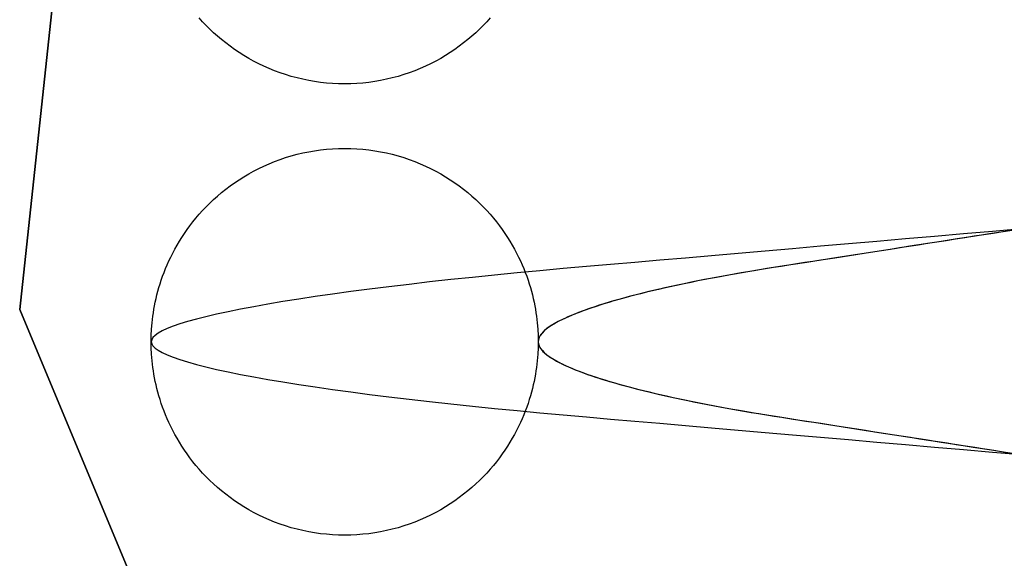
# Model space of a CAD drawing. Header units: millimetres. Extents: x -88 to 88, y -12 to 103.
# Tile 239 of 256: x -35.518 to -34.755, y 14.542 to 14.96. Entities that reach past the tile are written whole.
import ezdxf

# ---------------------------------------------------------------- set-up
doc = ezdxf.new("R2010")
doc.units = ezdxf.units.MM
doc.layers.add('Default', color=7, linetype='Continuous', true_color=0x000000)

msp = doc.modelspace()

# ---------------------------------------------------------------- linework, layer by layer
at = {"layer": 'Default', "color": 254, "true_color": 0xcad1ee}
for points in [[(-35.21818, 17.53519), (-35.51818, 14.73519)], [(-35.21818, 17.53519), (-35.51818, 14.73519)], [(-35.51818, 14.73519), (-35.21818, 17.53519)], [(-35.1534, 14.96129), (-35.15601, 14.95838), (-35.15874, 14.95551), (-35.16157, 14.95269), (-35.1645, 14.9499), (-35.16755, 14.94717), (-35.1707, 14.9445), (-35.17395, 14.94189), (-35.17731, 14.93935), (-35.18077, 14.93688), (-35.18433, 14.93449), (-35.18799, 14.93218), (-35.19174, 14.92996), (-35.19559, 14.92783), (-35.19953, 14.92581), (-35.20355, 14.92389), (-35.20765, 14.92207), (-35.21184, 14.92038), (-35.21609, 14.9188), (-35.22042, 14.91734), (-35.22481, 14.916), (-35.22925, 14.9148), (-35.23375, 14.91373), (-35.2383, 14.9128), (-35.24288, 14.91201), (-35.2475, 14.91135), (-35.25215, 14.91085), (-35.25681, 14.91048), (-35.26149, 14.91026), (-35.26618, 14.91019), (-35.27086, 14.91026), (-35.27554, 14.91048), (-35.28021, 14.91085), (-35.28485, 14.91135), (-35.28947, 14.91201), (-35.29406, 14.9128), (-35.2986, 14.91373), (-35.3031, 14.9148), (-35.30755, 14.916), (-35.31194, 14.91734), (-35.31626, 14.9188), (-35.32052, 14.92038), (-35.3247, 14.92207), (-35.32881, 14.92389), (-35.33283, 14.92581), (-35.33677, 14.92783), (-35.34061, 14.92996), (-35.34437, 14.93218), (-35.34803, 14.93449), (-35.35159, 14.93688), (-35.35505, 14.93935), (-35.3584, 14.94189), (-35.36166, 14.9445), (-35.36481, 14.94717), (-35.36785, 14.9499), (-35.37079, 14.95269), (-35.37362, 14.95551), (-35.37634, 14.95838), (-35.37896, 14.96129)], [(-35.41618, 14.71019), (-35.4161, 14.71495), (-35.41587, 14.71985), (-35.41545, 14.72491), (-35.41485, 14.7301), (-35.41447, 14.73275), (-35.41404, 14.73543), (-35.41355, 14.73815), (-35.413, 14.74089), (-35.41239, 14.74367), (-35.41172, 14.74648), (-35.41098, 14.74932), (-35.41018, 14.75219), (-35.4093, 14.75508), (-35.40835, 14.758), (-35.40733, 14.76094), (-35.40623, 14.7639), (-35.40505, 14.76688), (-35.40379, 14.76988), (-35.40244, 14.77289), (-35.40101, 14.77592), (-35.39949, 14.77895), (-35.39787, 14.78199), (-35.39617, 14.78504), (-35.39437, 14.78808), (-35.39247, 14.79112), (-35.39047, 14.79416), (-35.38838, 14.79718), (-35.38618, 14.80019), (-35.38388, 14.80318), (-35.38147, 14.80614), (-35.37896, 14.80908), (-35.37634, 14.81199), (-35.37362, 14.81486), (-35.37079, 14.81769), (-35.36785, 14.82047), (-35.36481, 14.8232), (-35.36166, 14.82587), (-35.3584, 14.82848), (-35.35505, 14.83103), (-35.35159, 14.8335), (-35.34803, 14.83589), (-35.34437, 14.8382), (-35.34061, 14.84042), (-35.33677, 14.84254), (-35.33283, 14.84457), (-35.32881, 14.84649), (-35.3247, 14.8483), (-35.32052, 14.85), (-35.31626, 14.85158), (-35.31194, 14.85304), (-35.30755, 14.85437), (-35.3031, 14.85557), (-35.2986, 14.85664), (-35.29406, 14.85757), (-35.28947, 14.85837), (-35.28485, 14.85902), (-35.28021, 14.85953), (-35.27554, 14.85989), (-35.27086, 14.86011), (-35.26618, 14.86019), (-35.26149, 14.86011), (-35.25681, 14.85989), (-35.25215, 14.85953), (-35.2475, 14.85902), (-35.24288, 14.85837), (-35.2383, 14.85757), (-35.23375, 14.85664), (-35.22925, 14.85557), (-35.22481, 14.85437), (-35.22042, 14.85304), (-35.21609, 14.85158), (-35.21184, 14.85), (-35.20765, 14.8483), (-35.20355, 14.84649), (-35.19953, 14.84457), (-35.19559, 14.84254), (-35.19174, 14.84042), (-35.18799, 14.8382), (-35.18433, 14.83589), (-35.18077, 14.8335), (-35.17731, 14.83103), (-35.17395, 14.82848), (-35.1707, 14.82587), (-35.16755, 14.8232), (-35.1645, 14.82047), (-35.16157, 14.81769), (-35.15874, 14.81486), (-35.15601, 14.81199), (-35.1534, 14.80908), (-35.15089, 14.80614), (-35.14848, 14.80318), (-35.14618, 14.80019), (-35.14398, 14.79718), (-35.14188, 14.79416), (-35.13989, 14.79112), (-35.13799, 14.78808), (-35.13619, 14.78504), (-35.13448, 14.78199), (-35.13287, 14.77895), (-35.13135, 14.77592), (-35.12991, 14.77289), (-35.12857, 14.76988), (-35.1273, 14.76688), (-35.12612, 14.7639), (-35.12502, 14.76094), (-35.124, 14.758), (-35.12305, 14.75508), (-35.12218, 14.75219), (-35.12137, 14.74932), (-35.12063, 14.74648), (-35.11996, 14.74367), (-35.11935, 14.74089), (-35.11881, 14.73815), (-35.11832, 14.73543), (-35.11788, 14.73275), (-35.1175, 14.7301), (-35.1169, 14.72491), (-35.11649, 14.71985), (-35.11625, 14.71495), (-35.11618, 14.71019)], [(-35.51818, 14.73519), (-35.26818, 14.13519)], [(-35.51818, 14.73519), (-35.26818, 14.13519)], [(-35.26818, 14.13519), (-35.51818, 14.73519)], [(-35.11618, 14.71019), (-35.11625, 14.70543), (-35.11649, 14.70052), (-35.1169, 14.69547), (-35.1175, 14.69028), (-35.11788, 14.68763), (-35.11832, 14.68494), (-35.11881, 14.68223), (-35.11935, 14.67948), (-35.11996, 14.6767), (-35.12063, 14.67389), (-35.12137, 14.67105), (-35.12218, 14.66819), (-35.12305, 14.66529), (-35.124, 14.66238), (-35.12502, 14.65944), (-35.12612, 14.65647), (-35.1273, 14.65349), (-35.12857, 14.65049), (-35.12991, 14.64748), (-35.13135, 14.64446), (-35.13287, 14.64142), (-35.13448, 14.63838), (-35.13619, 14.63534), (-35.13799, 14.63229), (-35.13989, 14.62925), (-35.14188, 14.62622), (-35.14398, 14.6232), (-35.14618, 14.62019), (-35.14848, 14.6172), (-35.15089, 14.61423), (-35.1534, 14.61129), (-35.15601, 14.60838), (-35.15874, 14.60551), (-35.16157, 14.60269), (-35.1645, 14.5999), (-35.16755, 14.59717), (-35.1707, 14.5945), (-35.17395, 14.59189), (-35.17731, 14.58935), (-35.18077, 14.58688), (-35.18433, 14.58449), (-35.18799, 14.58218), (-35.19174, 14.57996), (-35.19559, 14.57783), (-35.19953, 14.57581), (-35.20355, 14.57389), (-35.20765, 14.57207), (-35.21184, 14.57038), (-35.21609, 14.5688), (-35.22042, 14.56734), (-35.22481, 14.566), (-35.22925, 14.5648), (-35.23375, 14.56373), (-35.2383, 14.5628), (-35.24288, 14.56201), (-35.2475, 14.56135), (-35.25215, 14.56085), (-35.25681, 14.56048), (-35.26149, 14.56026), (-35.26618, 14.56019), (-35.27086, 14.56026), (-35.27554, 14.56048), (-35.28021, 14.56085), (-35.28485, 14.56135), (-35.28947, 14.56201), (-35.29406, 14.5628), (-35.2986, 14.56373), (-35.3031, 14.5648), (-35.30755, 14.566), (-35.31194, 14.56734), (-35.31626, 14.5688), (-35.32052, 14.57038), (-35.3247, 14.57207), (-35.32881, 14.57389), (-35.33283, 14.57581), (-35.33677, 14.57783), (-35.34061, 14.57996), (-35.34437, 14.58218), (-35.34803, 14.58449), (-35.35159, 14.58688), (-35.35505, 14.58935), (-35.3584, 14.59189), (-35.36166, 14.5945), (-35.36481, 14.59717), (-35.36785, 14.5999), (-35.37079, 14.60269), (-35.37362, 14.60551), (-35.37634, 14.60838), (-35.37896, 14.61129), (-35.38147, 14.61423), (-35.38388, 14.6172), (-35.38618, 14.62019), (-35.38838, 14.6232), (-35.39047, 14.62622), (-35.39247, 14.62925), (-35.39437, 14.63229), (-35.39617, 14.63534), (-35.39787, 14.63838), (-35.39949, 14.64142), (-35.40101, 14.64446), (-35.40244, 14.64748), (-35.40379, 14.65049), (-35.40505, 14.65349), (-35.40623, 14.65647), (-35.40733, 14.65944), (-35.40835, 14.66238), (-35.4093, 14.66529), (-35.41018, 14.66819), (-35.41098, 14.67105), (-35.41172, 14.67389), (-35.41239, 14.6767), (-35.413, 14.67948), (-35.41355, 14.68223), (-35.41404, 14.68494), (-35.41447, 14.68763), (-35.41485, 14.69028), (-35.41545, 14.69547), (-35.41587, 14.70052), (-35.4161, 14.70543), (-35.41618, 14.71019)]]:
    msp.add_lwpolyline(points, dxfattribs=at)
at = {"layer": 'Default', "color": 254, "true_color": 0xcad1ee, "extrusion": (0.866025, 3.95517e-14, -0.5)}
msp.add_lwpolyline([(15.00185, -21.29629), (14.99709, -21.29637), (14.99219, -21.2966), (14.98714, -21.29702), (14.98194, -21.29762), (14.97929, -21.298), (14.97661, -21.29843), (14.9739, -21.29892), (14.97115, -21.29947), (14.96837, -21.30008), (14.96556, -21.30075), (14.96272, -21.30149), (14.95985, -21.30229), (14.95696, -21.30317), (14.95404, -21.30412), (14.9511, -21.30514), (14.94814, -21.30624), (14.94516, -21.30742), (14.94216, -21.30868), (14.93915, -21.31003), (14.93612, -21.31146), (14.93309, -21.31298), (14.93005, -21.3146), (14.92701, -21.3163), (14.92396, -21.3181), (14.92092, -21.32), (14.91789, -21.322), (14.91486, -21.32409), (14.91185, -21.32629), (14.90886, -21.32859), (14.9059, -21.331), (14.90296, -21.33351), (14.90005, -21.33613), (14.89718, -21.33885), (14.89435, -21.34168), (14.89157, -21.34462), (14.88884, -21.34766), (14.88617, -21.35081), (14.88356, -21.35407), (14.88101, -21.35742), (14.87854, -21.36088), (14.87615, -21.36444), (14.87385, -21.3681), (14.87163, -21.37186), (14.8695, -21.3757), (14.86748, -21.37964), (14.86555, -21.38366), (14.86374, -21.38777), (14.86204, -21.39195), (14.86046, -21.39621), (14.859, -21.40053), (14.85767, -21.40492), (14.85647, -21.40937), (14.8554, -21.41387), (14.85447, -21.41841), (14.85367, -21.423), (14.85302, -21.42762), (14.85251, -21.43226), (14.85215, -21.43693), (14.85193, -21.44161), (14.85185, -21.44629), (14.85193, -21.45098), (14.85215, -21.45566), (14.85251, -21.46032), (14.85302, -21.46497), (14.85367, -21.46959), (14.85447, -21.47417), (14.8554, -21.47872), (14.85647, -21.48322), (14.85767, -21.48766), (14.859, -21.49205), (14.86046, -21.49638), (14.86204, -21.50063), (14.86374, -21.50482), (14.86555, -21.50892), (14.86748, -21.51294), (14.8695, -21.51688), (14.87163, -21.52073), (14.87385, -21.52448), (14.87615, -21.52814), (14.87854, -21.5317), (14.88101, -21.53516), (14.88356, -21.53852), (14.88617, -21.54177), (14.88884, -21.54492), (14.89157, -21.54797), (14.89435, -21.5509), (14.89718, -21.55373), (14.90005, -21.55646), (14.90296, -21.55907), (14.9059, -21.56159), (14.90886, -21.56399), (14.91185, -21.56629), (14.91486, -21.56849), (14.91789, -21.57059), (14.92092, -21.57258), (14.92396, -21.57448), (14.92701, -21.57628), (14.93005, -21.57799), (14.93309, -21.5796), (14.93612, -21.58112), (14.93915, -21.58256), (14.94216, -21.5839), (14.94516, -21.58517), (14.94814, -21.58635), (14.9511, -21.58745), (14.95404, -21.58847), (14.95696, -21.58942), (14.95985, -21.59029), (14.96272, -21.5911), (14.96556, -21.59184), (14.96837, -21.59251), (14.97115, -21.59312), (14.9739, -21.59366), (14.97661, -21.59415), (14.97929, -21.59459), (14.98194, -21.59497), (14.98714, -21.59557), (14.99219, -21.59598), (14.99709, -21.59622), (15.00185, -21.59629)], dxfattribs=at)
at = {"layer": 'Default', "color": 254, "true_color": 0xcad1ee, "extrusion": (0.866025, 8.61194e-14, 0.5)}
msp.add_lwpolyline([(14.76852, 14.49488), (14.77328, 14.49481), (14.77819, 14.49457), (14.78324, 14.49416), (14.78843, 14.49356), (14.79108, 14.49318), (14.79376, 14.49275), (14.79648, 14.49226), (14.79923, 14.49171), (14.80201, 14.4911), (14.80482, 14.49043), (14.80765, 14.48969), (14.81052, 14.48888), (14.81341, 14.48801), (14.81633, 14.48706), (14.81927, 14.48604), (14.82223, 14.48494), (14.82522, 14.48376), (14.82821, 14.4825), (14.83123, 14.48115), (14.83425, 14.47972), (14.83729, 14.47819), (14.84033, 14.47658), (14.84337, 14.47488), (14.84641, 14.47307), (14.84945, 14.47118), (14.85249, 14.46918), (14.85551, 14.46708), (14.85852, 14.46488), (14.86151, 14.46258), (14.86448, 14.46018), (14.86742, 14.45767), (14.87032, 14.45505), (14.87319, 14.45232), (14.87602, 14.44949), (14.8788, 14.44656), (14.88153, 14.44351), (14.88421, 14.44037), (14.88682, 14.43711), (14.88936, 14.43375), (14.89183, 14.43029), (14.89422, 14.42673), (14.89653, 14.42307), (14.89875, 14.41932), (14.90087, 14.41547), (14.9029, 14.41154), (14.90482, 14.40751), (14.90663, 14.40341), (14.90833, 14.39922), (14.90991, 14.39497), (14.91137, 14.39064), (14.9127, 14.38625), (14.91391, 14.38181), (14.91497, 14.37731), (14.91591, 14.37276), (14.9167, 14.36818), (14.91735, 14.36356), (14.91786, 14.35892), (14.91823, 14.35425), (14.91845, 14.34957), (14.91852, 14.34488), (14.91845, 14.3402), (14.91823, 14.33552), (14.91786, 14.33085), (14.91735, 14.32621), (14.9167, 14.32159), (14.91591, 14.317), (14.91497, 14.31246), (14.91391, 14.30796), (14.9127, 14.30352), (14.91137, 14.29913), (14.90991, 14.2948), (14.90833, 14.29054), (14.90663, 14.28636), (14.90482, 14.28226), (14.9029, 14.27823), (14.90087, 14.2743), (14.89875, 14.27045), (14.89653, 14.26669), (14.89422, 14.26304), (14.89183, 14.25948), (14.88936, 14.25602), (14.88682, 14.25266), (14.88421, 14.2494), (14.88153, 14.24625), (14.8788, 14.24321), (14.87602, 14.24027), (14.87319, 14.23744), (14.87032, 14.23472), (14.86742, 14.2321), (14.86448, 14.22959), (14.86151, 14.22719), (14.85852, 14.22488), (14.85551, 14.22269), (14.85249, 14.22059), (14.84945, 14.21859), (14.84641, 14.21669), (14.84337, 14.21489), (14.84033, 14.21319), (14.83729, 14.21157), (14.83425, 14.21005), (14.83123, 14.20862), (14.82821, 14.20727), (14.82522, 14.20601), (14.82223, 14.20483), (14.81927, 14.20373), (14.81633, 14.20271), (14.81341, 14.20176), (14.81052, 14.20088), (14.80765, 14.20008), (14.80482, 14.19934), (14.80201, 14.19867), (14.79923, 14.19806), (14.79648, 14.19751), (14.79376, 14.19702), (14.79108, 14.19659), (14.78843, 14.19621), (14.78324, 14.19561), (14.77819, 14.1952), (14.77328, 14.19496), (14.76852, 14.19488)], dxfattribs=at)
at = {"layer": 'Default', "color": 254, "true_color": 0xcad1ee, "extrusion": (0.866025, -6.22958e-14, -0.5)}
msp.add_lwpolyline([(14.65185, -21.59629), (14.65661, -21.59622), (14.66152, -21.59598), (14.66657, -21.59557), (14.67177, -21.59497), (14.67441, -21.59459), (14.6771, -21.59415), (14.67981, -21.59366), (14.68256, -21.59312), (14.68534, -21.59251), (14.68815, -21.59184), (14.69099, -21.5911), (14.69385, -21.59029), (14.69675, -21.58942), (14.69966, -21.58847), (14.70261, -21.58745), (14.70557, -21.58635), (14.70855, -21.58517), (14.71155, -21.5839), (14.71456, -21.58256), (14.71758, -21.58112), (14.72062, -21.5796), (14.72366, -21.57799), (14.7267, -21.57628), (14.72975, -21.57448), (14.73279, -21.57258), (14.73582, -21.57059), (14.73885, -21.56849), (14.74185, -21.56629), (14.74484, -21.56399), (14.74781, -21.56159), (14.75075, -21.55907), (14.75366, -21.55646), (14.75653, -21.55373), (14.75936, -21.5509), (14.76214, -21.54797), (14.76487, -21.54492), (14.76754, -21.54177), (14.77015, -21.53852), (14.77269, -21.53516), (14.77516, -21.5317), (14.77756, -21.52814), (14.77986, -21.52448), (14.78208, -21.52073), (14.78421, -21.51688), (14.78623, -21.51294), (14.78815, -21.50892), (14.78997, -21.50482), (14.79167, -21.50063), (14.79325, -21.49638), (14.7947, -21.49205), (14.79604, -21.48766), (14.79724, -21.48322), (14.79831, -21.47872), (14.79924, -21.47417), (14.80003, -21.46959), (14.80069, -21.46497), (14.8012, -21.46032), (14.80156, -21.45566), (14.80178, -21.45098), (14.80185, -21.44629), (14.80178, -21.44161), (14.80156, -21.43693), (14.8012, -21.43226), (14.80069, -21.42762), (14.80003, -21.423), (14.79924, -21.41841), (14.79831, -21.41387), (14.79724, -21.40937), (14.79604, -21.40492), (14.7947, -21.40053), (14.79325, -21.39621), (14.79167, -21.39195), (14.78997, -21.38777), (14.78815, -21.38366), (14.78623, -21.37964), (14.78421, -21.3757), (14.78208, -21.37186), (14.77986, -21.3681), (14.77756, -21.36444), (14.77516, -21.36088), (14.77269, -21.35742), (14.77015, -21.35407), (14.76754, -21.35081), (14.76487, -21.34766), (14.76214, -21.34462), (14.75936, -21.34168), (14.75653, -21.33885), (14.75366, -21.33613), (14.75075, -21.33351), (14.74781, -21.331), (14.74484, -21.32859), (14.74185, -21.32629), (14.73885, -21.32409), (14.73582, -21.322), (14.73279, -21.32), (14.72975, -21.3181), (14.7267, -21.3163), (14.72366, -21.3146), (14.72062, -21.31298), (14.71758, -21.31146), (14.71456, -21.31003), (14.71155, -21.30868), (14.70855, -21.30742), (14.70557, -21.30624), (14.70261, -21.30514), (14.69966, -21.30412), (14.69675, -21.30317), (14.69385, -21.30229), (14.69099, -21.30149), (14.68815, -21.30075), (14.68534, -21.30008), (14.68256, -21.29947), (14.67981, -21.29892), (14.6771, -21.29843), (14.67441, -21.298), (14.67177, -21.29762), (14.66657, -21.29702), (14.66152, -21.2966), (14.65661, -21.29637), (14.65185, -21.29629)], dxfattribs=at)
at = {"layer": 'Default', "color": 254, "true_color": 0xcad1ee, "extrusion": (0.866025, -1.77327e-15, 0.5)}
msp.add_lwpolyline([(14.76852, 14.19488), (14.76376, 14.19496), (14.75885, 14.1952), (14.7538, 14.19561), (14.74861, 14.19621), (14.74596, 14.19659), (14.74328, 14.19702), (14.74056, 14.19751), (14.73781, 14.19806), (14.73504, 14.19867), (14.73223, 14.19934), (14.72939, 14.20008), (14.72652, 14.20088), (14.72363, 14.20176), (14.72071, 14.20271), (14.71777, 14.20373), (14.71481, 14.20483), (14.71183, 14.20601), (14.70883, 14.20727), (14.70582, 14.20862), (14.70279, 14.21005), (14.69976, 14.21157), (14.69672, 14.21319), (14.69367, 14.21489), (14.69063, 14.21669), (14.68759, 14.21859), (14.68455, 14.22059), (14.68153, 14.22269), (14.67852, 14.22488), (14.67553, 14.22719), (14.67256, 14.22959), (14.66962, 14.2321), (14.66672, 14.23472), (14.66385, 14.23744), (14.66102, 14.24027), (14.65824, 14.24321), (14.65551, 14.24625), (14.65283, 14.2494), (14.65022, 14.25266), (14.64768, 14.25602), (14.64521, 14.25948), (14.64282, 14.26304), (14.64051, 14.26669), (14.63829, 14.27045), (14.63617, 14.2743), (14.63414, 14.27823), (14.63222, 14.28226), (14.63041, 14.28636), (14.62871, 14.29054), (14.62713, 14.2948), (14.62567, 14.29913), (14.62434, 14.30352), (14.62314, 14.30796), (14.62207, 14.31246), (14.62113, 14.317), (14.62034, 14.32159), (14.61969, 14.32621), (14.61918, 14.33085), (14.61881, 14.33552), (14.61859, 14.3402), (14.61852, 14.34488), (14.61859, 14.34957), (14.61881, 14.35425), (14.61918, 14.35892), (14.61969, 14.36356), (14.62034, 14.36818), (14.62113, 14.37276), (14.62207, 14.37731), (14.62314, 14.38181), (14.62434, 14.38625), (14.62567, 14.39064), (14.62713, 14.39497), (14.62871, 14.39922), (14.63041, 14.40341), (14.63222, 14.40751), (14.63414, 14.41154), (14.63617, 14.41547), (14.63829, 14.41932), (14.64051, 14.42307), (14.64282, 14.42673), (14.64521, 14.43029), (14.64768, 14.43375), (14.65022, 14.43711), (14.65283, 14.44037), (14.65551, 14.44351), (14.65824, 14.44656), (14.66102, 14.44949), (14.66385, 14.45232), (14.66672, 14.45505), (14.66962, 14.45767), (14.67256, 14.46018), (14.67553, 14.46258), (14.67852, 14.46488), (14.68153, 14.46708), (14.68455, 14.46918), (14.68759, 14.47118), (14.69063, 14.47307), (14.69367, 14.47488), (14.69672, 14.47658), (14.69976, 14.47819), (14.70279, 14.47972), (14.70582, 14.48115), (14.70883, 14.4825), (14.71183, 14.48376), (14.71481, 14.48494), (14.71777, 14.48604), (14.72071, 14.48706), (14.72363, 14.48801), (14.72652, 14.48888), (14.72939, 14.48969), (14.73223, 14.49043), (14.73504, 14.4911), (14.73781, 14.49171), (14.74056, 14.49226), (14.74328, 14.49275), (14.74596, 14.49318), (14.74861, 14.49356), (14.7538, 14.49416), (14.75885, 14.49457), (14.76376, 14.49481), (14.76852, 14.49488)], dxfattribs=at)
at = {"layer": 'Default', "color": 254, "true_color": 0xcad1ee, "extrusion": (1, 0, 0)}
msp.add_lwpolyline([(14.73519, -3.27), (14.73519, -3.07)], dxfattribs=at)
at = {"layer": 'Default', "color": 254, "true_color": 0xcad1ee, "extrusion": (0.866025, -3.23815e-15, -0.5)}
msp.add_lwpolyline([(14.65185, -21.29629), (14.64709, -21.29637), (14.64219, -21.2966), (14.63714, -21.29702), (14.63194, -21.29762), (14.62929, -21.298), (14.62661, -21.29843), (14.6239, -21.29892), (14.62115, -21.29947), (14.61837, -21.30008), (14.61556, -21.30075), (14.61272, -21.30149), (14.60985, -21.30229), (14.60696, -21.30317), (14.60404, -21.30412), (14.6011, -21.30514), (14.59814, -21.30624), (14.59516, -21.30742), (14.59216, -21.30868), (14.58915, -21.31003), (14.58612, -21.31146), (14.58309, -21.31298), (14.58005, -21.3146), (14.57701, -21.3163), (14.57396, -21.3181), (14.57092, -21.32), (14.56789, -21.322), (14.56486, -21.32409), (14.56185, -21.32629), (14.55886, -21.32859), (14.5559, -21.331), (14.55296, -21.33351), (14.55005, -21.33613), (14.54718, -21.33885), (14.54435, -21.34168), (14.54157, -21.34462), (14.53884, -21.34766), (14.53617, -21.35081), (14.53356, -21.35407), (14.53101, -21.35742), (14.52854, -21.36088), (14.52615, -21.36444), (14.52385, -21.3681), (14.52163, -21.37186), (14.5195, -21.3757), (14.51748, -21.37964), (14.51555, -21.38366), (14.51374, -21.38777), (14.51204, -21.39195), (14.51046, -21.39621), (14.509, -21.40053), (14.50767, -21.40492), (14.50647, -21.40937), (14.5054, -21.41387), (14.50447, -21.41841), (14.50367, -21.423), (14.50302, -21.42762), (14.50251, -21.43226), (14.50215, -21.43693), (14.50193, -21.44161), (14.50185, -21.44629), (14.50193, -21.45098), (14.50215, -21.45566), (14.50251, -21.46032), (14.50302, -21.46497), (14.50367, -21.46959), (14.50447, -21.47417), (14.5054, -21.47872), (14.50647, -21.48322), (14.50767, -21.48766), (14.509, -21.49205), (14.51046, -21.49638), (14.51204, -21.50063), (14.51374, -21.50482), (14.51555, -21.50892), (14.51748, -21.51294), (14.5195, -21.51688), (14.52163, -21.52073), (14.52385, -21.52448), (14.52615, -21.52814), (14.52854, -21.5317), (14.53101, -21.53516), (14.53356, -21.53852), (14.53617, -21.54177), (14.53884, -21.54492), (14.54157, -21.54797), (14.54435, -21.5509), (14.54718, -21.55373), (14.55005, -21.55646), (14.55296, -21.55907), (14.5559, -21.56159), (14.55886, -21.56399), (14.56185, -21.56629), (14.56486, -21.56849), (14.56789, -21.57059), (14.57092, -21.57258), (14.57396, -21.57448), (14.57701, -21.57628), (14.58005, -21.57799), (14.58309, -21.5796), (14.58612, -21.58112), (14.58915, -21.58256), (14.59216, -21.5839), (14.59516, -21.58517), (14.59814, -21.58635), (14.6011, -21.58745), (14.60404, -21.58847), (14.60696, -21.58942), (14.60985, -21.59029), (14.61272, -21.5911), (14.61556, -21.59184), (14.61837, -21.59251), (14.62115, -21.59312), (14.6239, -21.59366), (14.62661, -21.59415), (14.62929, -21.59459), (14.63194, -21.59497), (14.63714, -21.59557), (14.64219, -21.59598), (14.64709, -21.59622), (14.65185, -21.59629)], dxfattribs=at)
at = {"layer": 'Default', "color": 254, "true_color": 0xcad1ee, "extrusion": (0.866025, -4.84181e-14, 0.5)}
msp.add_lwpolyline([(14.41852, 14.49488), (14.42328, 14.49481), (14.42819, 14.49457), (14.43324, 14.49416), (14.43843, 14.49356), (14.44108, 14.49318), (14.44376, 14.49275), (14.44648, 14.49226), (14.44923, 14.49171), (14.45201, 14.4911), (14.45482, 14.49043), (14.45765, 14.48969), (14.46052, 14.48888), (14.46341, 14.48801), (14.46633, 14.48706), (14.46927, 14.48604), (14.47223, 14.48494), (14.47522, 14.48376), (14.47821, 14.4825), (14.48123, 14.48115), (14.48425, 14.47972), (14.48729, 14.47819), (14.49033, 14.47658), (14.49337, 14.47488), (14.49641, 14.47307), (14.49945, 14.47118), (14.50249, 14.46918), (14.50551, 14.46708), (14.50852, 14.46488), (14.51151, 14.46258), (14.51448, 14.46018), (14.51742, 14.45767), (14.52032, 14.45505), (14.52319, 14.45232), (14.52602, 14.44949), (14.5288, 14.44656), (14.53153, 14.44351), (14.53421, 14.44037), (14.53682, 14.43711), (14.53936, 14.43375), (14.54183, 14.43029), (14.54422, 14.42673), (14.54653, 14.42307), (14.54875, 14.41932), (14.55087, 14.41547), (14.5529, 14.41154), (14.55482, 14.40751), (14.55663, 14.40341), (14.55833, 14.39922), (14.55991, 14.39497), (14.56137, 14.39064), (14.5627, 14.38625), (14.56391, 14.38181), (14.56497, 14.37731), (14.56591, 14.37276), (14.5667, 14.36818), (14.56735, 14.36356), (14.56786, 14.35892), (14.56823, 14.35425), (14.56845, 14.34957), (14.56852, 14.34488), (14.56845, 14.3402), (14.56823, 14.33552), (14.56786, 14.33085), (14.56735, 14.32621), (14.5667, 14.32159), (14.56591, 14.317), (14.56497, 14.31246), (14.56391, 14.30796), (14.5627, 14.30352), (14.56137, 14.29913), (14.55991, 14.2948), (14.55833, 14.29054), (14.55663, 14.28636), (14.55482, 14.28226), (14.5529, 14.27823), (14.55087, 14.2743), (14.54875, 14.27045), (14.54653, 14.26669), (14.54422, 14.26304), (14.54183, 14.25948), (14.53936, 14.25602), (14.53682, 14.25266), (14.53421, 14.2494), (14.53153, 14.24625), (14.5288, 14.24321), (14.52602, 14.24027), (14.52319, 14.23744), (14.52032, 14.23472), (14.51742, 14.2321), (14.51448, 14.22959), (14.51151, 14.22719), (14.50852, 14.22488), (14.50551, 14.22269), (14.50249, 14.22059), (14.49945, 14.21859), (14.49641, 14.21669), (14.49337, 14.21489), (14.49033, 14.21319), (14.48729, 14.21157), (14.48425, 14.21005), (14.48123, 14.20862), (14.47821, 14.20727), (14.47522, 14.20601), (14.47223, 14.20483), (14.46927, 14.20373), (14.46633, 14.20271), (14.46341, 14.20176), (14.46052, 14.20088), (14.45765, 14.20008), (14.45482, 14.19934), (14.45201, 14.19867), (14.44923, 14.19806), (14.44648, 14.19751), (14.44376, 14.19702), (14.44108, 14.19659), (14.43843, 14.19621), (14.43324, 14.19561), (14.42819, 14.1952), (14.42328, 14.19496), (14.41852, 14.19488)], dxfattribs=at)
at = {"layer": 'Default', "color": 254, "true_color": 0xcad1ee}
for points in [[(-34.74118, 14.79769, -3.425), (-34.76378, 14.79573, -3.42538), (-34.78634, 14.79378, -3.42651), (-34.80883, 14.79184, -3.4284), (-34.8312, 14.78991, -3.43103), (-34.85343, 14.78799, -3.4344), (-34.87547, 14.78608, -3.4385), (-34.89729, 14.7842, -3.4433), (-34.91885, 14.78233, -3.44881), (-34.94013, 14.78049, -3.45499), (-34.96109, 14.77868, -3.46183), (-34.9817, 14.7769, -3.46931), (-35.00194, 14.77515, -3.47741), (-35.02178, 14.77344, -3.48609), (-35.0412, 14.77176, -3.49534), (-35.06017, 14.77012, -3.50513), (-35.07868, 14.76852, -3.51543), (-35.09685, 14.76692, -3.52631), (-35.11481, 14.76528, -3.53784), (-35.13253, 14.7636, -3.55003), (-35.14998, 14.76189, -3.56287), (-35.16711, 14.76014, -3.57635), (-35.18389, 14.75836, -3.59046), (-35.2003, 14.75655, -3.6052), (-35.21629, 14.75471, -3.62053), (-35.23184, 14.75285, -3.63645), (-35.24691, 14.75096, -3.65295), (-35.26148, 14.74906, -3.66999), (-35.27551, 14.74713, -3.68755), (-35.28897, 14.7452, -3.70561), (-35.30185, 14.74326, -3.72414), (-35.31411, 14.74131, -3.74312), (-35.32574, 14.73935, -3.7625), (-35.33672, 14.7374, -3.78226), (-35.34702, 14.73545, -3.80237), (-35.35663, 14.73351, -3.82279), (-35.36553, 14.73157, -3.84348), (-35.37373, 14.72965, -3.86442), (-35.3812, 14.72775, -3.88555), (-35.38795, 14.72586, -3.90685), (-35.39397, 14.724, -3.92828), (-35.39925, 14.72216, -3.94979), (-35.40381, 14.72035, -3.97137), (-35.40763, 14.71857, -3.99296), (-35.41074, 14.71682, -4.01453), (-35.41314, 14.7151, -4.03606), (-35.41484, 14.71343, -4.0575), (-35.41584, 14.71179, -4.07882), (-35.41618, 14.71019, -4.1), (-35.41584, 14.70859, -4.12118), (-35.41484, 14.70695, -4.1425), (-35.41314, 14.70527, -4.16394), (-35.41074, 14.70356, -4.18547), (-35.40763, 14.70181, -4.20704), (-35.40381, 14.70003, -4.22864), (-35.39925, 14.69821, -4.25021), (-35.39397, 14.69638, -4.27173), (-35.38795, 14.69451, -4.29315), (-35.3812, 14.69263, -4.31445), (-35.37373, 14.69072, -4.33559), (-35.36553, 14.6888, -4.35652), (-35.35663, 14.68687, -4.37721), (-35.34702, 14.68492, -4.39763), (-35.33672, 14.68297, -4.41774), (-35.32574, 14.68102, -4.4375), (-35.31411, 14.67907, -4.45689), (-35.30185, 14.67712, -4.47586), (-35.28897, 14.67517, -4.49439), (-35.27551, 14.67324, -4.51245), (-35.26148, 14.67132, -4.53002), (-35.24691, 14.66942, -4.54706), (-35.23184, 14.66753, -4.56355), (-35.21629, 14.66567, -4.57947), (-35.2003, 14.66383, -4.59481), (-35.18389, 14.66202, -4.60954), (-35.16711, 14.66023, -4.62365), (-35.14998, 14.65849, -4.63713), (-35.13253, 14.65677, -4.64997), (-35.11481, 14.65509, -4.66216), (-35.09685, 14.65345, -4.67369), (-35.07868, 14.65185, -4.68457), (-35.06017, 14.65026, -4.69487), (-35.0412, 14.64862, -4.70466), (-35.02178, 14.64694, -4.71391), (-35.00194, 14.64522, -4.7226), (-34.9817, 14.64347, -4.73069), (-34.96109, 14.64169, -4.73817), (-34.94013, 14.63988, -4.74501), (-34.91885, 14.63804, -4.7512), (-34.89729, 14.63618, -4.7567), (-34.87547, 14.63429, -4.76151), (-34.85343, 14.63239, -4.7656), (-34.8312, 14.63047, -4.76897), (-34.80883, 14.62853, -4.7716), (-34.78634, 14.62659, -4.77349), (-34.76378, 14.62464, -4.77462), (-34.74118, 14.62269, -4.775)], [(-34.75373, 14.79573, -3.72521), (-34.76627, 14.79378, -3.72584), (-34.77876, 14.79184, -3.72689), (-34.79119, 14.78991, -3.72835), (-34.80354, 14.78799, -3.73022), (-34.81578, 14.78608, -3.7325), (-34.82791, 14.7842, -3.73517), (-34.83989, 14.78233, -3.73822), (-34.85171, 14.78049, -3.74166), (-34.86335, 14.77868, -3.74546), (-34.8748, 14.7769, -3.74962), (-34.88605, 14.77515, -3.75411), (-34.89707, 14.77344, -3.75894), (-34.90786, 14.77176, -3.76408), (-34.9184, 14.77012, -3.76952), (-34.92868, 14.76852, -3.77524), (-34.93877, 14.76692, -3.78128), (-34.94875, 14.76528, -3.78769), (-34.9586, 14.7636, -3.79446), (-34.96829, 14.76189, -3.8016), (-34.97781, 14.76014, -3.80908), (-34.98713, 14.75836, -3.81692), (-34.99624, 14.75655, -3.82511), (-35.00513, 14.75471, -3.83363), (-35.01377, 14.75285, -3.84247), (-35.02214, 14.75096, -3.85164), (-35.03023, 14.74906, -3.8611), (-35.03803, 14.74713, -3.87086), (-35.04551, 14.7452, -3.88089), (-35.05266, 14.74326, -3.89119), (-35.05948, 14.74131, -3.90173), (-35.06594, 14.73935, -3.9125), (-35.07203, 14.7374, -3.92348), (-35.07776, 14.73545, -3.93465), (-35.08309, 14.73351, -3.94599), (-35.08804, 14.73157, -3.95749), (-35.0926, 14.72965, -3.96912), (-35.09675, 14.72775, -3.98086), (-35.1005, 14.72586, -3.99269), (-35.10384, 14.724, -4.0046), (-35.10677, 14.72216, -4.01655), (-35.1093, 14.72035, -4.02854), (-35.11143, 14.71857, -4.04053), (-35.11316, 14.71682, -4.05252), (-35.11449, 14.7151, -4.06448), (-35.11543, 14.71343, -4.07639), (-35.11599, 14.71179, -4.08823), (-35.11618, 14.71019, -4.1), (-35.11599, 14.70859, -4.11177), (-35.11543, 14.70695, -4.12361), (-35.11449, 14.70527, -4.13552), (-35.11316, 14.70356, -4.14748), (-35.11143, 14.70181, -4.15947), (-35.1093, 14.70003, -4.17146), (-35.10677, 14.69821, -4.18345), (-35.10384, 14.69638, -4.1954), (-35.1005, 14.69451, -4.20731), (-35.09675, 14.69263, -4.21914), (-35.0926, 14.69072, -4.23088), (-35.08804, 14.6888, -4.24251), (-35.08309, 14.68687, -4.25401), (-35.07776, 14.68492, -4.26535), (-35.07203, 14.68297, -4.27652), (-35.06594, 14.68102, -4.2875), (-35.05948, 14.67907, -4.29827), (-35.05266, 14.67712, -4.30881), (-35.04551, 14.67517, -4.31911), (-35.03803, 14.67324, -4.32914), (-35.03023, 14.67132, -4.3389), (-35.02214, 14.66942, -4.34836), (-35.01377, 14.66753, -4.35753), (-35.00513, 14.66567, -4.36637), (-34.99624, 14.66383, -4.37489), (-34.98713, 14.66202, -4.38308), (-34.97781, 14.66023, -4.39092), (-34.96829, 14.65849, -4.3984), (-34.9586, 14.65677, -4.40554), (-34.94875, 14.65509, -4.41231), (-34.93877, 14.65345, -4.41872), (-34.92868, 14.65185, -4.42476), (-34.9184, 14.65025, -4.43048), (-34.90786, 14.64862, -4.43592), (-34.89707, 14.64694, -4.44106), (-34.88605, 14.64522, -4.44589), (-34.8748, 14.64347, -4.45038), (-34.86335, 14.64169, -4.45454), (-34.85171, 14.63988, -4.45834), (-34.83989, 14.63804, -4.46178), (-34.82791, 14.63618, -4.46483), (-34.81578, 14.63429, -4.4675), (-34.80354, 14.63239, -4.46978), (-34.79119, 14.63047, -4.47165), (-34.77876, 14.62853, -4.47311), (-34.76627, 14.62659, -4.47416), (-34.75373, 14.62464, -4.47479)], [(-34.74857, 14.79654, -3.72507), (-34.75593, 14.79539, -3.72529), (-34.76328, 14.79425, -3.72565), (-34.77062, 14.79311, -3.72616), (-34.77795, 14.79197, -3.72681), (-34.78527, 14.79083, -3.7276), (-34.79257, 14.78969, -3.72854), (-34.79986, 14.78856, -3.72962), (-34.80712, 14.78743, -3.73084), (-34.81436, 14.7863, -3.73221), (-34.82158, 14.78518, -3.73372), (-34.82877, 14.78406, -3.73537), (-34.83593, 14.78295, -3.73717), (-34.84289, 14.78186, -3.73906), (-34.8498, 14.78079, -3.74107), (-34.85666, 14.77972, -3.74322), (-34.86346, 14.77866, -3.7455), (-34.87023, 14.77761, -3.7479), (-34.87695, 14.77657, -3.75044), (-34.88364, 14.77553, -3.75311), (-34.89029, 14.77449, -3.75592), (-34.89669, 14.7735, -3.75877), (-34.90303, 14.77252, -3.76172), (-34.90929, 14.77155, -3.76479), (-34.9155, 14.77059, -3.76798), (-34.92164, 14.76964, -3.77128), (-34.92773, 14.76868, -3.77469), (-34.93376, 14.76773, -3.77823), (-34.93974, 14.76676, -3.78189), (-34.94594, 14.76575, -3.78584), (-34.95204, 14.76473, -3.7899), (-34.95806, 14.7637, -3.79408), (-34.96399, 14.76266, -3.79837), (-34.96982, 14.76161, -3.80277), (-34.97556, 14.76056, -3.80727), (-34.9812, 14.7595, -3.81188), (-34.98675, 14.75843, -3.8166), (-34.99221, 14.75736, -3.82141), (-34.99756, 14.75628, -3.82633), (-35.00281, 14.7552, -3.83135), (-35.00797, 14.75411, -3.83647), (-35.01302, 14.75301, -3.84168), (-35.01797, 14.75191, -3.84699), (-35.02281, 14.75081, -3.85239), (-35.02754, 14.7497, -3.85788), (-35.03217, 14.74859, -3.86347), (-35.03669, 14.74747, -3.86914), (-35.0411, 14.74635, -3.8749), (-35.0454, 14.74523, -3.88074), (-35.04959, 14.74411, -3.88667), (-35.05366, 14.74298, -3.89268), (-35.05761, 14.74185, -3.89877), (-35.06145, 14.74072, -3.90494), (-35.06518, 14.73959, -3.91119), (-35.06878, 14.73846, -3.91751), (-35.07226, 14.73733, -3.92391), (-35.07562, 14.73619, -3.93038), (-35.07886, 14.73506, -3.93692), (-35.08197, 14.73393, -3.94353), (-35.08496, 14.73279, -3.95021), (-35.08782, 14.73166, -3.95695), (-35.09052, 14.73055, -3.96367), (-35.09308, 14.72944, -3.97044), (-35.09552, 14.72833, -3.97725), (-35.09782, 14.72723, -3.9841), (-35.09999, 14.72613, -3.991), (-35.10202, 14.72504, -3.99794), (-35.10392, 14.72395, -4.00491), (-35.10568, 14.72287, -4.01192), (-35.10731, 14.72179, -4.01896), (-35.10881, 14.72073, -4.02603), (-35.11017, 14.71966, -4.03313), (-35.11139, 14.71861, -4.04027), (-35.11247, 14.71756, -4.04742), (-35.11342, 14.71652, -4.0546), (-35.11423, 14.71548, -4.06181), (-35.1149, 14.71446, -4.06903), (-35.11541, 14.71348, -4.076), (-35.11579, 14.71252, -4.08297), (-35.11604, 14.71157, -4.08992), (-35.11617, 14.71062, -4.09688), (-35.11616, 14.70967, -4.10384), (-35.11602, 14.70872, -4.1108), (-35.11576, 14.70776, -4.11777), (-35.11536, 14.70679, -4.12475), (-35.11482, 14.70579, -4.13189), (-35.11415, 14.70478, -4.13899), (-35.11334, 14.70376, -4.14607), (-35.1124, 14.70274, -4.15313), (-35.11132, 14.70171, -4.16016), (-35.11011, 14.70067, -4.16718), (-35.10877, 14.69962, -4.17418), (-35.10729, 14.69856, -4.18117), (-35.10561, 14.69746, -4.18838), (-35.1038, 14.69636, -4.19554), (-35.10185, 14.69525, -4.20265), (-35.09977, 14.69413, -4.20971), (-35.09755, 14.69301, -4.21672), (-35.09519, 14.69189, -4.22368), (-35.0927, 14.69077, -4.23059), (-35.09008, 14.68964, -4.23744), (-35.08733, 14.68851, -4.24424), (-35.08445, 14.68738, -4.25097), (-35.08143, 14.68625, -4.25764), (-35.07829, 14.68511, -4.26425), (-35.07502, 14.68398, -4.2708), (-35.07163, 14.68284, -4.27727), (-35.06811, 14.6817, -4.28368), (-35.06447, 14.68057, -4.29002), (-35.0607, 14.67943, -4.29629), (-35.05681, 14.67829, -4.30248), (-35.05281, 14.67716, -4.3086), (-35.04868, 14.67602, -4.31464), (-35.04443, 14.67489, -4.3206), (-35.04007, 14.67376, -4.32647), (-35.03558, 14.67263, -4.33227), (-35.03099, 14.6715, -4.33798), (-35.02628, 14.67038, -4.3436), (-35.02145, 14.66926, -4.34914), (-35.01652, 14.66814, -4.35458), (-35.01147, 14.66703, -4.35994), (-35.00631, 14.66592, -4.36519), (-35.00105, 14.66481, -4.37036), (-34.99567, 14.66371, -4.37542), (-34.99019, 14.66262, -4.38039), (-34.98482, 14.66157, -4.38507), (-34.97937, 14.66053, -4.38964), (-34.97385, 14.6595, -4.3941), (-34.96824, 14.65848, -4.39845), (-34.96256, 14.65746, -4.40269), (-34.95678, 14.65646, -4.40682), (-34.95092, 14.65546, -4.41086), (-34.94497, 14.65446, -4.41479), (-34.93906, 14.6535, -4.41854), (-34.9331, 14.65254, -4.42217), (-34.92708, 14.65159, -4.42568), (-34.921, 14.65064, -4.42908), (-34.91486, 14.64969, -4.43236), (-34.90865, 14.64873, -4.43553), (-34.90238, 14.64776, -4.43859), (-34.89603, 14.64678, -4.44153), (-34.88938, 14.64574, -4.44447), (-34.88268, 14.6447, -4.44728), (-34.87593, 14.64365, -4.44995), (-34.86914, 14.64259, -4.45249), (-34.8623, 14.64153, -4.4549), (-34.85542, 14.64046, -4.45718), (-34.8485, 14.63938, -4.45932), (-34.84154, 14.6383, -4.46132), (-34.83454, 14.63721, -4.46319), (-34.82751, 14.63612, -4.46493), (-34.82044, 14.63502, -4.46653), (-34.81335, 14.63391, -4.46799), (-34.80622, 14.63281, -4.46932), (-34.79907, 14.63169, -4.4705), (-34.7919, 14.63058, -4.47155), (-34.7847, 14.62946, -4.47247), (-34.77742, 14.62833, -4.47324), (-34.77015, 14.62719, -4.47388), (-34.76287, 14.62606, -4.47437), (-34.75559, 14.62493, -4.47472), (-34.74831, 14.6238, -4.47493)]]:
    msp.add_polyline3d(points, dxfattribs=at)

doc.saveas('drawing.dxf')
